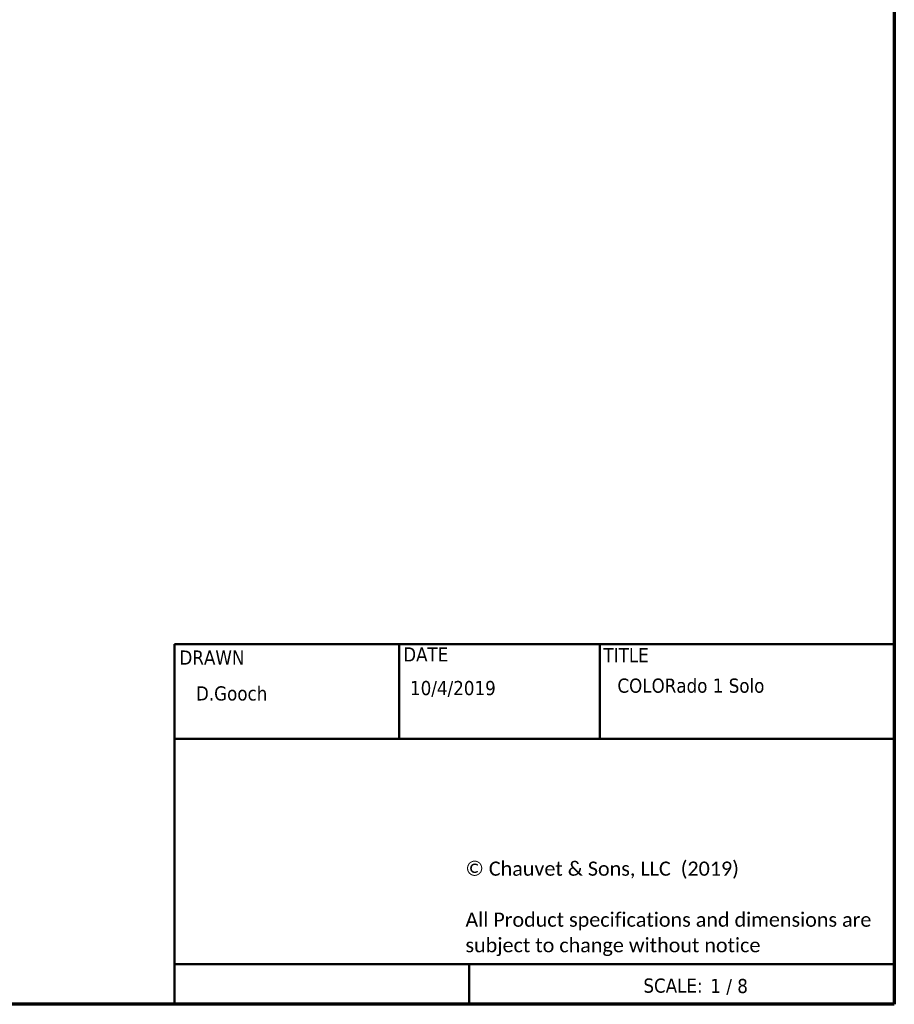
# Model space of a CAD drawing. Header units: millimetres. Extents: x 40 to 2195, y 40 to 1687.
# Tile 147 of 184: x 1701 to 2195, y 40 to 596. Entities that reach past the tile are written whole.
import ezdxf
from ezdxf.enums import TextEntityAlignment as Align

# ---------------------------------------------------------------- set-up
doc = ezdxf.new("R2010")
doc.units = ezdxf.units.MM
doc.header["$LTSCALE"] = 8
doc.layers.add('Border (ISO)', color=7, linetype='Continuous', lineweight=70)
doc.layers.add('Title (ISO)', color=7, linetype='Continuous', lineweight=50)
doc.styles.add('Note Text (ISO)', font='tahoma.ttf')

# ---------------------------------------------------------------- blocks, each defined once
blk = doc.blocks.new('Borders Chauvet_A')
at = {"layer": 'Border (ISO)'}
for p, q in [((274.4, 210.9), (274.4, 5)), ((274.4, 5), (5, 5))]:
    blk.add_line(p, q, dxfattribs=at)
blk = doc.blocks.new('Title Blocks Chauvet_A')
at = {"layer": 'Title (ISO)'}
for p, q in [((147.996, 57.403), (198.796, 57.403)), ((147.996, 32.003), (147.996, 57.403)), ((163.868, 57.403), (163.868, 50.737)), ((178.016, 57.403), (178.016, 50.737)), ((198.796, 57.403), (198.796, 32.003)), ((147.996, 50.737), (198.796, 50.737)), ((147.996, 34.826), (198.796, 34.826)), ((168.807, 34.826), (168.807, 32.003)), ((198.796, 32.003), (147.996, 32.003))]:
    blk.add_line(p, q, dxfattribs=at)
at = {"layer": 'Title (ISO)', "color": 7, "style": 'Note Text (ISO)'}
for s, p in [('DRAWN', (148.355, 56.964)), ('DATE', (164.144, 57.187)), ('TITLE', (178.277, 57.138))]:
    blk.add_text(s, height=1, dxfattribs=at).set_placement(p, align=Align.TOP_LEFT)
at = {"layer": 'Title (ISO)', "color": 7, "insert": (168.533, 42.073), "char_height": 1, "width": 29.78387, "attachment_point": 1, "line_spacing_factor": 1.07956, "style": 'Note Text (ISO)'}
blk.add_mtext('\\fCalibri|b0|i0;\\H1.0000;© Chauvet & Sons, LLC  (2019)\\P\\fCalibri|b0|i0;\\H1.0000;\\P\\fCalibri|b0|i0;\\H1.0000;All Product specifications and dimensions are \\P\\fCalibri|b0|i0;\\H1.0000;subject to change without notice \\P', dxfattribs=at)
at = {"layer": 'Title (ISO)', "color": 7, "insert": (181.091, 33.823), "char_height": 1, "attachment_point": 1, "style": 'Note Text (ISO)'}
blk.add_mtext('\\fTahoma|b0|i0;SCALE:', dxfattribs=at)
at = {"layer": 'Title (ISO)', "color": 7, "style": 'Note Text (ISO)'}
for tag, p in [('TITLE_001', (179.258, 53.984)), ('AUTHOR_001', (149.519, 53.435)), ('CREATION_DATE_001', (164.625, 53.814)), ('Initial_View_Scale_001', (185.818, 32.795))]:
    blk.add_attdef(tag, p, '', height=1, dxfattribs=at)

msp = doc.modelspace()

# ---------------------------------------------------------------- block references
at = {"xscale": 8, "yscale": 8, "zscale": 8}
msp.add_blockref('Borders Chauvet_A', (0, 0), dxfattribs=at)
msp.add_blockref('Title Blocks Chauvet_A', (604.836, -216.022), dxfattribs=at).add_auto_attribs({'TITLE_001': 'COLORado 1 Solo', 'Initial_View_Scale_001': '1 / 8', 'AUTHOR_001': 'D.Gooch', 'CREATION_DATE_001': '10/4/2019'})

doc.saveas('drawing.dxf')
